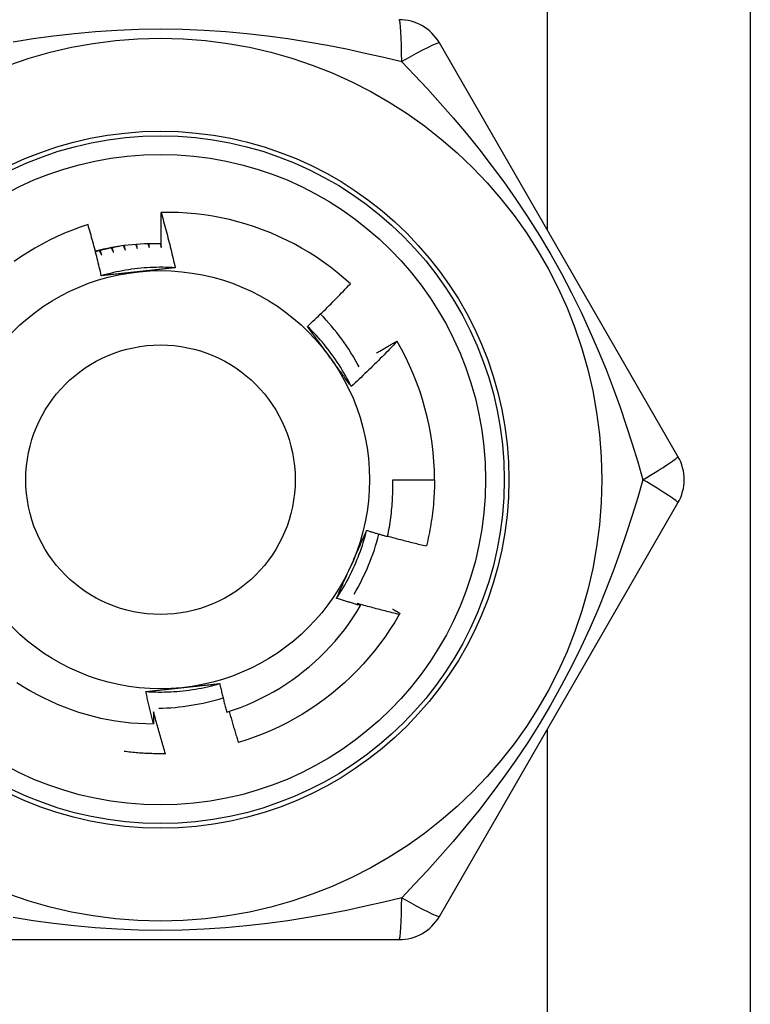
# Model space of a CAD drawing. Header units: inches. Extents: x 4 to 120, y 7 to 65.
# Tile 52 of 149: x 26.283 to 26.593, y 26.762 to 27.18. Entities that reach past the tile are written whole.
import ezdxf

# ---------------------------------------------------------------- set-up
doc = ezdxf.new("R2010")
doc.units = ezdxf.units.IN
doc.header["$MEASUREMENT"] = 0
doc.layers.add('Visible Edges(ANSI)', color=7, linetype='Continuous', lineweight=25)
doc.layers.add('Visible Tangent Edges(ANSI)', color=7, linetype='Continuous', lineweight=25)

msp = doc.modelspace()

# ---------------------------------------------------------------- linework, layer by layer
at = {"layer": 'Visible Edges(ANSI)'}
for p, q in [((26.59304340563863, 28.39867450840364), (26.59304340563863, 25.57067450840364)), ((26.56239099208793, 26.9945170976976), (26.46124121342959, 27.16971371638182)), ((26.44326395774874, 27.04336643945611), (26.44331242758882, 27.04328360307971)), ((26.44147057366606, 26.98467450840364), (26.4591851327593, 26.98467450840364)), ((26.46124114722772, 26.79963521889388), (26.56239095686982, 26.97483182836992)), ((26.34531493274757, 26.8685549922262), (26.34516832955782, 26.86855221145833)), ((26.2418935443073, 26.78979261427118), (26.44419315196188, 26.78979262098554))]:
    msp.add_line(p, q, dxfattribs=at)
at = {"layer": 'Visible Edges(ANSI)', "flags": 128}
for points in [[(26.34339531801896, 27.08310104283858), (26.34337900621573, 27.08371606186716), (26.3433637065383, 27.08433112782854), (26.34334941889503, 27.0849462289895), (26.34333614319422, 27.08556137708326), (26.34332387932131, 27.08617657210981), (26.34331262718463, 27.08679180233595), (26.34330238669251, 27.08740707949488), (26.3432931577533, 27.08802238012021), (26.34328494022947, 27.08863772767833), (26.34327773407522, 27.08925312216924), (26.34327153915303, 27.08986854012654), (26.34326635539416, 27.09048399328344), (26.34326218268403, 27.09109949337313), (26.34325902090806, 27.09171501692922), (26.3432568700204, 27.0923305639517), (26.34325572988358, 27.09294615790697), (26.34325560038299, 27.09356176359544), (26.34325648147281, 27.09417741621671), (26.34325837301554, 27.09479308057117), (26.34326127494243, 27.09540878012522), (26.34326518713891, 27.09602451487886), (26.34327010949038, 27.09664026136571), (26.34327604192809, 27.09725603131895), (26.34328298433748, 27.09787182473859)], [(26.4235097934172, 27.06767579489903), (26.42076933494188, 27.07011313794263), (26.41795609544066, 27.07245959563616), (26.41507236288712, 27.07471359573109), (26.41212041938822, 27.07687354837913), (26.40910257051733, 27.07893788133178), (26.40602110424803, 27.08090501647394), (26.40287830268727, 27.08277336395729), (26.39967646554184, 27.08454135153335), (26.39641788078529, 27.0862074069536), (26.39310483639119, 27.08776994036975), (26.38973963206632, 27.08922737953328), (26.38632564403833, 27.09057771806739), (26.38287348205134, 27.09181662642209), (26.379387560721, 27.09294280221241), (26.37587065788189, 27.09395565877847), (26.3723255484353, 27.09485457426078), (26.3687550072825, 27.09563895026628), (26.36516181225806, 27.09630818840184), (26.36154873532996, 27.09686169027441), (26.35791855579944, 27.09729882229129), (26.35427404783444, 27.09761902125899), (26.35061798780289, 27.09782164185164), (26.34695315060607, 27.09790610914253), (26.34328298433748, 27.09787182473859)], [(26.34328298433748, 27.09787182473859), (26.34356141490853, 27.09690289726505), (26.34383737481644, 27.09593327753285), (26.34411086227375, 27.09496294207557), (26.34438187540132, 27.09399192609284), (26.34465041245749, 27.09302021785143), (26.34491647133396, 27.09204782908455), (26.34518005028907, 27.09107474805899), (26.34544114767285, 27.09010098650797), (26.3456997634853, 27.08912655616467), (26.34595589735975, 27.08815142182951), (26.34620954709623, 27.08717560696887), (26.34646071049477, 27.08619912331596), (26.34670938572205, 27.08522195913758), (26.3469555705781, 27.08424412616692), (26.34719926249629, 27.08326561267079), (26.34744046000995, 27.08228645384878), (26.3476791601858, 27.0813066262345), (26.34791536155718, 27.08032614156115), (26.34814906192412, 27.07934501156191), (26.34838025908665, 27.0783632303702), (26.34860895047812, 27.07738080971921), (26.34883513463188, 27.07639774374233), (26.34905880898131, 27.07541404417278), (26.34927997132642, 27.07442971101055)], [(26.31233060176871, 27.09271724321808), (26.3089905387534, 27.09160845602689), (26.30568368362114, 27.09039419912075), (26.30241257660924, 27.089074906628), (26.29918330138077, 27.08765264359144), (26.29600459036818, 27.08613130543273), (26.29287880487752, 27.08451234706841), (26.28980816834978, 27.0827971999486), (26.28679491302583, 27.08098724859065), (26.28384125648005, 27.07908391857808), (26.28094943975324, 27.07708860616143)], [(26.31796258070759, 27.07107961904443), (26.31775395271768, 27.07198818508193), (26.3175430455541, 27.07289616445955), (26.31732986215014, 27.07380355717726), (26.31711440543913, 27.0747103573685), (26.31689667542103, 27.07561655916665), (26.31667667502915, 27.0765221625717), (26.31645441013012, 27.07742716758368), (26.3162298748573, 27.07833156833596), (26.31600307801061, 27.07923535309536), (26.31577401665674, 27.08013853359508), (26.3155426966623, 27.08104109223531), (26.31530911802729, 27.08194303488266), (26.315073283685, 27.08284435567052), (26.31483519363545, 27.0837450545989), (26.31459485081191, 27.08464510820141), (26.31435225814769, 27.08554453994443), (26.3141074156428, 27.08644333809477), (26.31386032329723, 27.08734151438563), (26.31361098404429, 27.0882390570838), (26.31335939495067, 27.0891359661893), (26.31310556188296, 27.09003224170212), (26.31284948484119, 27.09092788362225), (26.31259116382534, 27.0918228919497), (26.31233060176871, 27.09271724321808)], [(26.32581857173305, 27.08357953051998), (26.32538390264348, 27.08350283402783), (26.32494958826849, 27.08342425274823), (26.32451561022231, 27.08334374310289), (26.32408200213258, 27.08326133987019), (26.32364874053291, 27.08317700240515), (26.32321588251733, 27.08309080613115), (26.32278338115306, 27.08300266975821), (26.32235127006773, 27.08291262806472), (26.32191958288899, 27.08282071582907), (26.32148829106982, 27.08272689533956), (26.32105742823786, 27.0826312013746), (26.32062697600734, 27.0825335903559), (26.32019696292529, 27.08243409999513), (26.31976737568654, 27.08233268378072), (26.3193382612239, 27.08222942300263), (26.31890960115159, 27.08212427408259), (26.31848140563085, 27.082017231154), (26.31805367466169, 27.08190829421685), (26.31762644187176, 27.08179749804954), (26.31719968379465, 27.08168480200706), (26.31677342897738, 27.08157024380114), (26.31634769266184, 27.08145381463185), (26.31592246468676, 27.08133552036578), (26.31549776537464, 27.08121534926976)], [(26.31705933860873, 27.08164731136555), (26.31710348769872, 27.0815743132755), (26.3171476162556, 27.08150129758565), (26.3171917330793, 27.0814282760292), (26.31723583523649, 27.08135524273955), (26.31727991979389, 27.08128220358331), (26.31732398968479, 27.08120914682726), (26.31736804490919, 27.08113608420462), (26.3174120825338, 27.08106301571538), (26.31745610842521, 27.08098992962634), (26.31750011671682, 27.08091683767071), (26.31754411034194, 27.08084373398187), (26.31758808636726, 27.08077061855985), (26.31763205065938, 27.08069749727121), (26.3176759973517, 27.08062436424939), (26.31771992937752, 27.08055121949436), (26.31776384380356, 27.08047806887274), (26.31780774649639, 27.08040490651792), (26.31785163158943, 27.0803317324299), (26.31789550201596, 27.08025854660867), (26.31793935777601, 27.08018535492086), (26.31798319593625, 27.08011215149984), (26.31802701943, 27.08003894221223), (26.31807082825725, 27.07996571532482), (26.318114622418, 27.07989248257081)], [(26.318114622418, 27.07989248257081), (26.31809143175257, 27.07997110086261), (26.31806825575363, 27.080049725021), (26.31804509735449, 27.08012835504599), (26.31802195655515, 27.08020698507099), (26.3179988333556, 27.08028562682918), (26.31797572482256, 27.08036426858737), (26.3179526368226, 27.08044292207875), (26.31792956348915, 27.08052157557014), (26.31790650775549, 27.08060023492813), (26.31788346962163, 27.08067890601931), (26.31786044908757, 27.0807575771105), (26.3178374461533, 27.08083625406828), (26.31781445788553, 27.08091493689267), (26.31779149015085, 27.08099361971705), (26.31776853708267, 27.08107231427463), (26.31774560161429, 27.08115101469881), (26.31772268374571, 27.08122972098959), (26.31769978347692, 27.08130842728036), (26.31767690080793, 27.08138713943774), (26.31765403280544, 27.08146586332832), (26.31763118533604, 27.08154458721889), (26.31760835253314, 27.08162331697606), (26.31758553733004, 27.08170205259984), (26.31756273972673, 27.08178079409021)], [(26.32212762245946, 27.08286527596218), (26.32216792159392, 27.08279007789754), (26.32220820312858, 27.08271487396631), (26.32224846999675, 27.08263966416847), (26.32228871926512, 27.08256443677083), (26.322328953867, 27.08248920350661), (26.32236917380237, 27.08241396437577), (26.32240937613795, 27.08233871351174), (26.32244956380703, 27.08226345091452), (26.32248973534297, 27.08218818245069), (26.32252989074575, 27.08211290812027), (26.32257003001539, 27.08203761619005), (26.32261015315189, 27.08196231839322), (26.32265026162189, 27.08188701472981), (26.32269035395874, 27.08181169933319), (26.32273043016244, 27.08173637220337), (26.32277049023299, 27.08166103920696), (26.3228105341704, 27.08158569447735), (26.32285056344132, 27.08151034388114), (26.32289057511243, 27.08143498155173), (26.32293057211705, 27.08135961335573), (26.32297055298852, 27.08128423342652), (26.32301051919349, 27.08120884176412), (26.32305046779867, 27.08113344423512), (26.32309040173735, 27.08105803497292)], [(26.32309040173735, 27.08105803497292), (26.32307132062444, 27.08113775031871), (26.32305225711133, 27.08121747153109), (26.32303321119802, 27.08129719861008), (26.3230141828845, 27.08137692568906), (26.32299517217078, 27.08145665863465), (26.32297617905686, 27.08153639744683), (26.32295720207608, 27.08161614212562), (26.32293824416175, 27.0816958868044), (26.32291930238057, 27.08177563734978), (26.32290037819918, 27.08185539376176), (26.3228814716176, 27.08193515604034), (26.3228625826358, 27.08201491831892), (26.32284371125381, 27.0820946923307), (26.32282485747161, 27.08217446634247), (26.32280601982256, 27.08225424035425), (26.32278720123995, 27.08233402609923), (26.32276839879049, 27.0824138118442), (26.32274961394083, 27.08249360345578), (26.32273084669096, 27.08257340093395), (26.32271209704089, 27.08265319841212), (26.32269336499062, 27.08273300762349), (26.32267465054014, 27.08281281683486), (26.32265595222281, 27.08289263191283), (26.32263727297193, 27.0829724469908)], [(26.32726816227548, 27.08378483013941), (26.32730383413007, 27.08370904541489), (26.32733949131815, 27.08363324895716), (26.32737513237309, 27.08355745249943), (26.32741075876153, 27.08348164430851), (26.32744636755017, 27.08340582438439), (26.32748196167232, 27.08332999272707), (26.32751754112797, 27.08325416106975), (26.32755310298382, 27.08317831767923), (26.32758865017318, 27.08310247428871), (26.32762418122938, 27.0830266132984), (26.3276596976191, 27.08295075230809), (26.32769519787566, 27.08287487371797), (26.32773068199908, 27.08279899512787), (26.32776614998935, 27.08272310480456), (26.32780160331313, 27.08264720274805), (26.3278370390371, 27.08257130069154), (26.32787246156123, 27.08249538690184), (26.32790786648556, 27.08241946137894), (26.3279432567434, 27.08234352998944), (26.32797863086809, 27.08226759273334), (26.32801398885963, 27.08219164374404), (26.32804933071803, 27.08211568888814), (26.32808465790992, 27.08203972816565), (26.32811996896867, 27.08196375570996)], [(26.32811996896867, 27.08196375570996), (26.32810541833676, 27.08204237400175), (26.32809088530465, 27.08212099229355), (26.32807636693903, 27.08219961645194), (26.32806186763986, 27.08227824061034), (26.32804738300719, 27.08235687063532), (26.32803291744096, 27.08243550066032), (26.32801846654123, 27.08251414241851), (26.32800403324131, 27.0825927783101), (26.32798961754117, 27.08267142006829), (26.32797521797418, 27.08275006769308), (26.32796083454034, 27.08282872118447), (26.32794646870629, 27.08290737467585), (26.32793211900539, 27.08298602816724), (26.32791778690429, 27.08306468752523), (26.32790347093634, 27.08314335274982), (26.32788917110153, 27.083222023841), (26.32787488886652, 27.08330069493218), (26.32786062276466, 27.08337936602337), (26.32784637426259, 27.08345803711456), (26.32783214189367, 27.08353671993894), (26.32781792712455, 27.08361540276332), (26.32780372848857, 27.0836940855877), (26.32778954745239, 27.08377278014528), (26.32777538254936, 27.08385147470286)], [(26.3324854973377, 27.08434310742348), (26.33251500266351, 27.08427085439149), (26.33254449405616, 27.0841985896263), (26.33257397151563, 27.08412632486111), (26.33260343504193, 27.08405404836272), (26.33263288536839, 27.08398176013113), (26.33266232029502, 27.08390947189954), (26.3326917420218, 27.08383718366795), (26.33272114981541, 27.08376488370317), (26.33275054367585, 27.08369257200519), (26.3327799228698, 27.0836202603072), (26.33280928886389, 27.08354793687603), (26.33283864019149, 27.08347561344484), (26.33286797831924, 27.08340327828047), (26.33289730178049, 27.08333094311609), (26.33292661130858, 27.08325859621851), (26.33295590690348, 27.08318623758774), (26.33298518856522, 27.08311387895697), (26.33301445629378, 27.08304152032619), (26.33304371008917, 27.08296914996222), (26.33307294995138, 27.08289677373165), (26.3331021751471, 27.08282439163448), (26.33313138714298, 27.08275199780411), (26.33316058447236, 27.08267960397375), (26.33318976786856, 27.08260720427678)], [(26.33318976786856, 27.08260720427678), (26.33318003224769, 27.08268104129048), (26.33317031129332, 27.08275488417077), (26.33316060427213, 27.08282873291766), (26.33315091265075, 27.08290257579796), (26.33314123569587, 27.08297642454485), (26.33313157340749, 27.08305027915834), (26.33312192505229, 27.08312413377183), (26.3331122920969, 27.08319798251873), (26.33310267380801, 27.08327184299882), (26.33309307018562, 27.08334570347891), (26.33308348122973, 27.083419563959), (26.33307390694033, 27.08349343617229), (26.33306434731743, 27.08356729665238), (26.33305480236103, 27.08364116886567), (26.33304527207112, 27.08371504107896), (26.33303575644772, 27.08378891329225), (26.3330262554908, 27.08386278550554), (26.33301676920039, 27.08393666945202), (26.33300729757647, 27.08401054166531), (26.33299784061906, 27.0840844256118), (26.33298839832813, 27.08415830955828), (26.33297897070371, 27.08423219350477), (26.33296955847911, 27.08430608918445), (26.33296016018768, 27.08437997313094)], [(26.33771977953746, 27.08462241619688), (26.33774351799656, 27.08455431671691), (26.33776724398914, 27.08448620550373), (26.33779095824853, 27.08441809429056), (26.33781466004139, 27.08434997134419), (26.33783834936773, 27.08428184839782), (26.33786202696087, 27.08421372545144), (26.33788569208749, 27.08414559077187), (26.33790934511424, 27.08407745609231), (26.33793298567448, 27.08400932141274), (26.33795661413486, 27.08394117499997), (26.33798023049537, 27.0838730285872), (26.33800383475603, 27.08380487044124), (26.33802742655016, 27.08373671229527), (26.33805100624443, 27.08366854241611), (26.33807457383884, 27.08360037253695), (26.33809812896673, 27.08353220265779), (26.33812167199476, 27.08346402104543), (26.33814520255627, 27.08339583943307), (26.33816872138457, 27.08332764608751), (26.3381922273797, 27.08325946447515), (26.33821572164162, 27.08319125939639), (26.33823920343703, 27.08312305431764), (26.33826267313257, 27.08305484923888), (26.33828613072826, 27.08298663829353)], [(26.33828613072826, 27.08298663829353), (26.33828068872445, 27.08305523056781), (26.33827525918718, 27.08312381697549), (26.33826984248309, 27.08319242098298), (26.33826443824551, 27.08326101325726), (26.33825904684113, 27.08332960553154), (26.33825366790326, 27.08339819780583), (26.33824830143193, 27.0834668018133), (26.33824294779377, 27.08353539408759), (26.33823760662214, 27.08360399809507), (26.33823227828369, 27.08367260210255), (26.33822696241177, 27.08374120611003), (26.33822165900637, 27.08380981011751), (26.33821636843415, 27.08387841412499), (26.33821109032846, 27.08394701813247), (26.33820582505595, 27.08401562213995), (26.33820057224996, 27.08408423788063), (26.3381953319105, 27.08415284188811), (26.33819010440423, 27.08422145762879), (26.33818488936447, 27.08429007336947), (26.3381796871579, 27.08435867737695), (26.33817449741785, 27.08442729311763), (26.33816932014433, 27.08449590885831), (26.33816415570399, 27.08456453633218), (26.33815900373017, 27.08463315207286)], [(26.34295575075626, 27.08462281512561), (26.34297418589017, 27.08455944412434), (26.34299261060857, 27.08449607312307), (26.34301102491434, 27.08443270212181), (26.3430294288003, 27.08436933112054), (26.34304782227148, 27.08430594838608), (26.34306620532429, 27.08424255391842), (26.34308457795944, 27.08417917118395), (26.34310294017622, 27.08411577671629), (26.34312129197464, 27.08405238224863), (26.34313963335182, 27.08398898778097), (26.34315796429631, 27.08392558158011), (26.34317628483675, 27.08386217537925), (26.34319459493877, 27.08379876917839), (26.34321289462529, 27.08373536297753), (26.34323118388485, 27.08367194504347), (26.3432494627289, 27.08360852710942), (26.34326773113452, 27.08354509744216), (26.34328598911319, 27.0834816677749), (26.34330423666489, 27.08341823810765), (26.34332247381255, 27.0833548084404), (26.34334070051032, 27.08329137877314), (26.34335891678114, 27.08322793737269), (26.34337712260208, 27.08316449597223), (26.34339531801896, 27.08310104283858)], [(26.34927997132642, 27.07442971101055), (26.34796338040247, 27.07451134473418), (26.3466457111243, 27.07457340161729), (26.34532724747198, 27.07461593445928), (26.34400827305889, 27.07463897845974), (26.34268907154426, 27.07464258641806), (26.34136992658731, 27.07462680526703), (26.34005112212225, 27.07459167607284), (26.33873294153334, 27.0745372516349), (26.33741566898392, 27.07446357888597), (26.33609958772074, 27.07437069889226), (26.33478498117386, 27.07425865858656), (26.33347213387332, 27.07412751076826), (26.33216132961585, 27.07397729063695), (26.33085285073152, 27.07380805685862), (26.3295469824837, 27.07361984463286), (26.32824400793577, 27.07341270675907), (26.32694421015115, 27.07318669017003), (26.32564787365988, 27.07294184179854), (26.32435528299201, 27.07267820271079), (26.32306671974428, 27.07239582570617), (26.32178246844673, 27.07209475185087), (26.32050281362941, 27.07177502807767), (26.31922803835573, 27.07143670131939), (26.31795842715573, 27.07107982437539)], [(26.34927997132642, 27.07442971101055), (26.34863836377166, 27.07435879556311), (26.34799658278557, 27.07428814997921), (26.34735460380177, 27.07421776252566), (26.34671240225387, 27.07414761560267), (26.34606995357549, 27.07407769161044), (26.34542723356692, 27.07400797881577), (26.34478421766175, 27.07393846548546), (26.34414088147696, 27.07386912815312), (26.34349720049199, 27.07379995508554), (26.34285315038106, 27.07373093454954), (26.34220870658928, 27.07366204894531), (26.34156384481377, 27.07359328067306), (26.34091854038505, 27.07352461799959), (26.34027276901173, 27.07345604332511), (26.33962650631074, 27.07338754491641), (26.33897972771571, 27.0733191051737), (26.33833240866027, 27.07325071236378), (26.33768452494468, 27.07318234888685), (26.33703605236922, 27.07311399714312), (26.33638696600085, 27.07304564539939), (26.33573724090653, 27.07297727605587), (26.33508685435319, 27.07290887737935), (26.33443577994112, 27.07284042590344), (26.33378399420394, 27.07277192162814)], [(26.33378399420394, 27.07277192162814), (26.33311917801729, 27.0727020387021), (26.33245496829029, 27.07263220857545), (26.33179135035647, 27.0725624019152), (26.331128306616, 27.07249261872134), (26.33046581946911, 27.07242284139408), (26.32980387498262, 27.07235305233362), (26.32914245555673, 27.07228323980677), (26.32848154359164, 27.07221339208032), (26.3278211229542, 27.07214349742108), (26.32716117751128, 27.07207353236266), (26.32650169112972, 27.07200349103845), (26.32584264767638, 27.07193336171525), (26.32518402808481, 27.07186312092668), (26.32452581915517, 27.07179276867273), (26.323868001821, 27.07172227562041), (26.32321055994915, 27.07165164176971), (26.32255347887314, 27.07158084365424), (26.32189673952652, 27.07150987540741), (26.32124032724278, 27.07143871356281), (26.32058422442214, 27.07136735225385), (26.31992841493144, 27.07129577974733), (26.31927288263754, 27.07122397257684), (26.31861760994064, 27.07115192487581), (26.31796258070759, 27.07107961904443)], [(26.40533201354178, 27.04959769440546), (26.40611453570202, 27.05032595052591), (26.40689488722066, 27.05105641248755), (26.40767307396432, 27.05178908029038), (26.40844909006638, 27.05252394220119), (26.40922292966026, 27.05326100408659), (26.40999459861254, 27.05400024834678), (26.41076408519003, 27.05474168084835), (26.41153138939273, 27.05548528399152), (26.41229651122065, 27.05623106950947), (26.41305943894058, 27.05697901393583), (26.41382018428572, 27.05772912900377), (26.41457872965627, 27.0584813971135), (26.41533508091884, 27.05923581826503), (26.41608923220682, 27.05999238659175), (26.41684117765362, 27.06075109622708), (26.41759093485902, 27.06151195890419), (26.41833849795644, 27.0622749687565), (26.41908386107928, 27.06304011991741), (26.41982703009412, 27.06380741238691), (26.42056799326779, 27.06457684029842), (26.42130675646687, 27.06534839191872), (26.42204331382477, 27.06612207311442), (26.42277765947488, 27.06689787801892), (26.4235097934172, 27.06767579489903)], [(26.42389197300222, 27.02415108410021), (26.42330437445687, 27.0253321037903), (26.42269928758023, 27.02650426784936), (26.42207688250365, 27.02766735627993), (26.42143735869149, 27.02882114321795), (26.42078088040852, 27.02996540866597), (26.42010764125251, 27.03109993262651), (26.41941781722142, 27.03222448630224), (26.41871159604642, 27.03333885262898), (26.41798915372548, 27.03444280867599), (26.41725067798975, 27.0355361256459), (26.41649634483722, 27.03661858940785), (26.41572634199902, 27.03768997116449), (26.41494084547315, 27.03875005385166), (26.41414004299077, 27.039798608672), (26.41332411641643, 27.04083542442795), (26.4124932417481, 27.04186026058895), (26.41164760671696, 27.04287291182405), (26.41078739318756, 27.04387314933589), (26.40991277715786, 27.04486074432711), (26.40902395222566, 27.04583548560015), (26.40812108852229, 27.04679713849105), (26.40720437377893, 27.04774549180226), (26.40627398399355, 27.04868031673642), (26.4053301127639, 27.04960139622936)], [(26.41470829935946, 27.03674209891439), (26.41431537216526, 27.03728290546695), (26.41392278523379, 27.0378232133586), (26.41353052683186, 27.03836302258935), (26.41313857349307, 27.03890234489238), (26.41274689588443, 27.0394411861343), (26.41235548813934, 27.03997955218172), (26.4119643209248, 27.04051744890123), (26.41157337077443, 27.04105489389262), (26.41118263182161, 27.0415918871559), (26.41079206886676, 27.04212843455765), (26.41040167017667, 27.04266454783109), (26.41001140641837, 27.04320022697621), (26.40962127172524, 27.04373548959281), (26.40923123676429, 27.04427033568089), (26.40884128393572, 27.04480477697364), (26.40845138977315, 27.04533882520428), (26.40806153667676, 27.04587247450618), (26.40767170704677, 27.04640574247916), (26.40728187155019, 27.0469386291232), (26.4068920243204, 27.04747115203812), (26.40650213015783, 27.0480033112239), (26.40611217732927, 27.04853511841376), (26.40572214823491, 27.04906657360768), (26.40533201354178, 27.04959769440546)], [(26.44331242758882, 27.04328360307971), (26.44253001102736, 27.0424600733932), (26.44174525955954, 27.04163880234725), (26.44095816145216, 27.04081978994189), (26.44016872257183, 27.0400030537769), (26.43937694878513, 27.03918858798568), (26.43858284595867, 27.03837640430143), (26.43778640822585, 27.03756650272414), (26.43698764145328, 27.03675888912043), (26.43618655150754, 27.03595356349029), (26.43538313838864, 27.03515054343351), (26.43457739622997, 27.03434981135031), (26.43376932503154, 27.03355137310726), (26.43295892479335, 27.03275523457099), (26.4321462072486, 27.03196140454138), (26.43133116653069, 27.03116988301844), (26.43051380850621, 27.03038067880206), (26.42969413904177, 27.02959379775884), (26.42887215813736, 27.02880924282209), (26.42804787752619, 27.0280270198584), (26.42722128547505, 27.02724713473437), (26.42639239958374, 27.02646959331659), (26.42556121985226, 27.02569440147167), (26.42472774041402, 27.02492156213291), (26.42389197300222, 27.02415108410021)], [(26.43456386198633, 27.03831884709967), (26.434923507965, 27.0385337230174), (26.43528340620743, 27.03874821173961), (26.43564355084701, 27.03896229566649), (26.43600394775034, 27.03917599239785), (26.43636459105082, 27.03938928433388), (26.43672548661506, 27.03960218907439), (26.43708663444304, 27.03981468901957), (26.43744802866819, 27.04002679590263), (26.43780966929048, 27.04023850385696), (26.43817156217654, 27.04044981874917), (26.43853370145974, 27.04066073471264), (26.4388960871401, 27.0408712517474), (26.4392587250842, 27.04108137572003), (26.43962160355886, 27.04129110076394), (26.43998473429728, 27.04150042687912), (26.44034811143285, 27.04170935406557), (26.44071172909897, 27.0419178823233), (26.44107559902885, 27.04212601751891), (26.44143971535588, 27.04233374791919), (26.44180406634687, 27.04254108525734), (26.4421686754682, 27.04274802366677), (26.44253353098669, 27.04295456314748), (26.44289862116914, 27.04316069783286), (26.44326395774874, 27.04336643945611)], [(26.42389197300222, 27.02415108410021), (26.42350975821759, 27.02467127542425), (26.42312768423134, 27.02519175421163), (26.42274573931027, 27.02571252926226), (26.42236388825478, 27.02623361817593), (26.42198210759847, 27.02675503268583), (26.42160037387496, 27.02727679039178), (26.42121866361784, 27.02779890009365), (26.42083694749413, 27.02832137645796), (26.42045520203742, 27.0288442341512), (26.42007340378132, 27.02936748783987), (26.41969152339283, 27.02989114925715), (26.41930954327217, 27.03041523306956), (26.41892742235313, 27.03093975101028), (26.41854515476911, 27.03146471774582), (26.41816269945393, 27.03199014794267), (26.4177800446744, 27.03251605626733), (26.4173971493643, 27.033042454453), (26.41701400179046, 27.03356935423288), (26.41663057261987, 27.03409677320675), (26.41624683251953, 27.03462472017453), (26.41586276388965, 27.03515321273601), (26.41547833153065, 27.03568226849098), (26.41509351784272, 27.03621189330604), (26.41470829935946, 27.03674209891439)], [(26.43926893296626, 26.9605819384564), (26.43947837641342, 26.96157110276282), (26.43967777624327, 26.96256260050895), (26.43986706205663, 26.96355621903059), (26.4400461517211, 26.96455148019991), (26.4402150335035, 26.96554827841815), (26.44037368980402, 26.96654653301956), (26.44052211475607, 26.96754616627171), (26.44066029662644, 26.96854710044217), (26.44078822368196, 26.96954925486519), (26.4409058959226, 26.97055255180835), (26.44101329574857, 26.97155691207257), (26.44111041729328, 26.97256225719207), (26.44119724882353, 26.97356850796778), (26.44127377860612, 26.97457558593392), (26.44134000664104, 26.97558341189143), (26.44139590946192, 26.97659190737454), (26.44144148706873, 26.97760099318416), (26.4414767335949, 26.97861059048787), (26.44150163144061, 26.97962062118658), (26.44151616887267, 26.98063100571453), (26.44152033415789, 26.98164166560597), (26.44151413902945, 26.98265252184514), (26.44149754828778, 26.98366349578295), (26.44147057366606, 26.98467450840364)], [(26.4591851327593, 26.98467450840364), (26.45917912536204, 26.98349288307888), (26.45916109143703, 26.98231138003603), (26.45913104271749, 26.9811301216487), (26.45908896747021, 26.97994922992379), (26.4590348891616, 26.97876882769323), (26.45896880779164, 26.97758903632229), (26.45889071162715, 26.97640997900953), (26.45880063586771, 26.97523177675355), (26.45869858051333, 26.97405455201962), (26.45858454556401, 26.97287842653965), (26.45845855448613, 26.97170352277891), (26.45832060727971, 26.97052996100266), (26.45817073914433, 26.96935786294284), (26.45800895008, 26.96818735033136), (26.45783525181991, 26.96701854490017), (26.45764967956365, 26.96585156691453), (26.45745224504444, 26.96468653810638), (26.45724297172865, 26.96352357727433), (26.45702187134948, 26.96236280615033), (26.45678896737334, 26.96120434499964), (26.45654429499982, 26.96004831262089), (26.45628787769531, 26.95889483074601), (26.456019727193, 26.95774401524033), (26.4557398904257, 26.95659598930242)], [(26.41765540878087, 26.9343958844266), (26.41838440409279, 26.93549526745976), (26.4190969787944, 26.93660537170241), (26.41979304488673, 26.93772593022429), (26.42047249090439, 26.93885667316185), (26.42113521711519, 26.93999733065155), (26.42178111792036, 26.94114763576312), (26.42241009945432, 26.94230731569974), (26.42302205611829, 26.94347610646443), (26.42361688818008, 26.94465373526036), (26.42419449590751, 26.94583993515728), (26.4247547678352, 26.94703443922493), (26.42529761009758, 26.94823697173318), (26.42582292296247, 26.94944727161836), (26.42633059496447, 26.95066506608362), (26.42682053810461, 26.95189008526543), (26.42729264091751, 26.95312206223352), (26.42774680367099, 26.95436073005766), (26.42818292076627, 26.95560581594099), (26.42860090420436, 26.95685705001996), (26.4290006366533, 26.95811416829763), (26.42938202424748, 26.95937689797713), (26.42974496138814, 26.96064497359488), (26.43008935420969, 26.96191812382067), (26.43041509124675, 26.96319608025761)], [(26.42396771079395, 26.9486446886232), (26.42423959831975, 26.94925537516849), (26.4245112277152, 26.94986551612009), (26.4247825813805, 26.95047512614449), (26.42505367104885, 26.95108423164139), (26.42532448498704, 26.95169285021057), (26.4255950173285, 26.95230100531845), (26.42586526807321, 26.9529087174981), (26.42613523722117, 26.95351600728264), (26.42640491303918, 26.95412289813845), (26.42667429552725, 26.95472940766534), (26.42694337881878, 26.95533556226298), (26.42721216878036, 26.9559413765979), (26.4274806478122, 26.95654687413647), (26.4277488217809, 26.9571520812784), (26.42801668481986, 26.95775700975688), (26.42828423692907, 26.95836168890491), (26.42855146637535, 26.95896613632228), (26.42881837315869, 26.9595703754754), (26.42908495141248, 26.96017442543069), (26.42935120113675, 26.96077830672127), (26.42961712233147, 26.96138204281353), (26.42988270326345, 26.9619856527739), (26.4301479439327, 26.96258915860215), (26.43041283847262, 26.96319258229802)], [(26.43041283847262, 26.96319258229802), (26.43078062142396, 26.96307936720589), (26.43114851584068, 26.96296653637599), (26.43151651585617, 26.96285409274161), (26.43188462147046, 26.96274203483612), (26.43225283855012, 26.96263036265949), (26.43262116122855, 26.9625190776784), (26.43298958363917, 26.96240817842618), (26.43335812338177, 26.96229766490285), (26.43372676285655, 26.96218753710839), (26.43409550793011, 26.9620777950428), (26.43446435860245, 26.96196843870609), (26.43483331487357, 26.96185946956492), (26.43520237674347, 26.96175088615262), (26.43557154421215, 26.96164268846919), (26.43594081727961, 26.96153487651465), (26.43631019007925, 26.96142745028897), (26.43667967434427, 26.96132041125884), (26.43704925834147, 26.96121375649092), (26.43741894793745, 26.96110748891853), (26.43778873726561, 26.96100160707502), (26.43815863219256, 26.96089611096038), (26.43852862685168, 26.96079100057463), (26.43889872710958, 26.96068627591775), (26.43926893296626, 26.9605819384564)], [(26.43931145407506, 26.96077879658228), (26.43999172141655, 26.96058979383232), (26.44067236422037, 26.96040206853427), (26.44135338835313, 26.96021562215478), (26.44203478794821, 26.96003045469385), (26.44271656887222, 26.95984656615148), (26.44339872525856, 26.95966395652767), (26.44408125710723, 26.95948262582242), (26.44476415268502, 26.95930257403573), (26.44544742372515, 26.95912380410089), (26.44613107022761, 26.95894631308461), (26.446815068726, 26.9587701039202), (26.44749944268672, 26.95859517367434), (26.44818418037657, 26.95842152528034), (26.44886928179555, 26.9582491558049), (26.44955474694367, 26.95807807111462), (26.45024056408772, 26.9579082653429), (26.4509267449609, 26.95773974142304), (26.45161327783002, 26.95757250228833), (26.45230016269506, 26.95740654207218), (26.45298741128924, 26.95724186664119), (26.45367501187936, 26.95707847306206), (26.45436295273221, 26.95691636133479), (26.45505125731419, 26.95675553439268), (26.4557398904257, 26.95659598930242)], [(26.41765540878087, 26.9343958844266), (26.41791480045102, 26.93498699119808), (26.41817450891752, 26.93557810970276), (26.41843454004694, 26.93616927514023), (26.41869489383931, 26.9367605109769), (26.41895555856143, 26.93735184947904), (26.41921654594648, 26.93794331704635), (26.41947785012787, 26.93853494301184), (26.4197394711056, 26.93912675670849), (26.42000140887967, 26.9397187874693), (26.42026365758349, 26.94031106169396), (26.42052622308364, 26.94090360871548), (26.42078909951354, 26.94149646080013), (26.42105229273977, 26.94208964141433), (26.42131579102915, 26.94268318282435), (26.42157960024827, 26.94327711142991), (26.42184372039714, 26.94387145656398), (26.42210814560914, 26.94446624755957), (26.42237288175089, 26.94506151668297), (26.42263792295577, 26.94565728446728), (26.4229032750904, 26.94625358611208), (26.42316892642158, 26.94685044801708), (26.42343488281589, 26.94744790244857), (26.42370114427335, 26.94804596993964), (26.42396771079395, 26.9486446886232)], [(26.42785746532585, 26.93134774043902), (26.42743085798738, 26.93146920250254), (26.42700438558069, 26.93159114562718), (26.42657803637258, 26.93171356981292), (26.42615182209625, 26.93183648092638), (26.42572573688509, 26.93195986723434), (26.4252997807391, 26.93208374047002), (26.42487395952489, 26.9322080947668), (26.42444826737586, 26.93233293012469), (26.4240227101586, 26.93245825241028), (26.42359728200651, 26.9325840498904), (26.4231719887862, 26.93271033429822), (26.42274682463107, 26.93283709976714), (26.42232180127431, 26.93296434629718), (26.42189690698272, 26.93309207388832), (26.42147214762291, 26.93322028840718), (26.42104752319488, 26.93334897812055), (26.42062303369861, 26.93347815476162), (26.42019867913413, 26.9336078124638), (26.41977445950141, 26.9337379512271), (26.41935037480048, 26.9338685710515), (26.41892643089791, 26.93399967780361), (26.41850261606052, 26.93413126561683), (26.41807894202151, 26.93426333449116), (26.41765540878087, 26.9343958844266)], [(26.42634248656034, 26.93224198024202), (26.42640569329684, 26.9322048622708), (26.42646888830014, 26.932167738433), (26.42653208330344, 26.93213059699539), (26.42659526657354, 26.93209344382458), (26.42665844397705, 26.93205627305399), (26.42672160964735, 26.93201909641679), (26.42678477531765, 26.93198190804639), (26.42684792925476, 26.9319447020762), (26.42691107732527, 26.93190748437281), (26.42697421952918, 26.93187025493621), (26.42703735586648, 26.93183301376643), (26.4271004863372, 26.93179576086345), (26.42716360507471, 26.93175849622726), (26.42722671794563, 26.93172121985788), (26.42728982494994, 26.93168392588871), (26.42735292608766, 26.93164662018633), (26.42741601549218, 26.93160930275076), (26.4274791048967, 26.93157197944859), (26.42754218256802, 26.93153463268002), (26.42760525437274, 26.93149728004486), (26.42766831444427, 26.93145991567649), (26.42773137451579, 26.93142253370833), (26.42779442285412, 26.93138514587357), (26.42785746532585, 26.93134774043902)], [(26.44418035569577, 26.92757618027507), (26.44343340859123, 26.92775396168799), (26.44268677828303, 26.92793319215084), (26.44194044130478, 26.92811385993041), (26.44119442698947, 26.92829597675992), (26.4404487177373, 26.92847954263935), (26.43970332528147, 26.92866455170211), (26.43895824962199, 26.92885100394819), (26.43821349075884, 26.92903890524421), (26.43746905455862, 26.92922824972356), (26.43672494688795, 26.92941903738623), (26.43598115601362, 26.92961127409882), (26.43523769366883, 26.92980495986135), (26.43449456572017, 26.9300000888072), (26.43375176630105, 26.93019666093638), (26.43300930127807, 26.93039468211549), (26.43226717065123, 26.93059415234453), (26.43152538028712, 26.93079506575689), (26.43078393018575, 26.93099742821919), (26.43004282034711, 26.9312012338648), (26.42930205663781, 26.93140648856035), (26.42856163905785, 26.93161319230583), (26.42782156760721, 26.93182133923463), (26.42708185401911, 26.93203093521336), (26.42634248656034, 26.93224198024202)], [(26.37111611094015, 26.88611547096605), (26.37405112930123, 26.88709840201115), (26.37695843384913, 26.88817094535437), (26.37983413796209, 26.88933205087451), (26.38267000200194, 26.890578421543), (26.38546363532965, 26.89190874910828), (26.38821319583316, 26.89332194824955), (26.39091683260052, 26.89481691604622), (26.39357269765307, 26.8963925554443), (26.39617895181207, 26.89804776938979), (26.39873373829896, 26.8997814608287), (26.40123522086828, 26.90159253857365), (26.4036815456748, 26.90347989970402), (26.40607086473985, 26.90544245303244), (26.40840133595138, 26.9074790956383), (26.41067111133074, 26.90958873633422), (26.41287595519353, 26.91176786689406), (26.41501013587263, 26.91401078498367), (26.41707224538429, 26.91631566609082), (26.41906096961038, 26.91868075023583), (26.42097498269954, 26.92110428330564), (26.42281295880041, 26.92358449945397), (26.42457357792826, 26.92611965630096), (26.42625552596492, 26.92870798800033), (26.42785746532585, 26.93134774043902)], [(26.44418035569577, 26.92757618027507), (26.4422998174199, 26.92436641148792), (26.44031744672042, 26.92121851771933), (26.43823527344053, 26.91813572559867), (26.43605543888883, 26.91512119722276), (26.4337801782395, 26.91217803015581), (26.43141182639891, 26.90930923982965), (26.42895281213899, 26.90651777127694), (26.42640565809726, 26.90380648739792), (26.42377298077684, 26.90117817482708), (26.42105747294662, 26.8986355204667), (26.41826192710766, 26.89618114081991), (26.41538921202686, 26.89381755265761), (26.41244227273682, 26.89154717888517), (26.40942413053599, 26.88937235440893), (26.40633788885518, 26.88729529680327), (26.4031867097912, 26.8853181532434), (26.39997381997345, 26.88344294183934), (26.39670252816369, 26.88167159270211), (26.3933761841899, 26.88000592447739), (26.38999819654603, 26.87844762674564), (26.38657203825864, 26.87699833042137), (26.38310122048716, 26.8756594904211), (26.37958930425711, 26.87443250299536), (26.37603989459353, 26.87331862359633)], [(26.4413966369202, 26.92987176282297), (26.44152525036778, 26.92979864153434), (26.44165383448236, 26.92972546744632), (26.44178238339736, 26.92965224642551), (26.44191092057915, 26.92957897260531), (26.44203942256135, 26.92950564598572), (26.44216788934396, 26.92943226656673), (26.44229634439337, 26.92935883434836), (26.44242476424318, 26.9292853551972), (26.4425531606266, 26.92921182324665), (26.44268152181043, 26.9291382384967), (26.44280985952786, 26.92906460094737), (26.4429381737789, 26.92899091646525), (26.44306645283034, 26.92891717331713), (26.44319470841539, 26.92884338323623), (26.44332294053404, 26.92876954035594), (26.4434511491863, 26.92869565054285), (26.44357932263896, 26.92862170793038), (26.44370747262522, 26.92854770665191), (26.4438355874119, 26.92847365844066), (26.44396367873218, 26.92839956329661), (26.44409174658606, 26.92832540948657), (26.44421979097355, 26.92825120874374), (26.44434780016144, 26.92817695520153), (26.44447578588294, 26.92810264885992)], [(26.44447578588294, 26.92810264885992), (26.44446352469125, 26.92808068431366), (26.44445126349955, 26.9280587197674), (26.44443900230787, 26.92803675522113), (26.44442672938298, 26.92801479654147), (26.44441445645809, 26.9279928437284), (26.4444021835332, 26.92797089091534), (26.44438989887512, 26.92794893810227), (26.44437761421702, 26.9279269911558), (26.44436531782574, 26.92790504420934), (26.44435302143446, 26.92788310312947), (26.44434071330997, 26.9278611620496), (26.44432841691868, 26.92783922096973), (26.44431609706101, 26.92781729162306), (26.44430378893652, 26.92779535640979), (26.44429145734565, 26.92777342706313), (26.44427913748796, 26.92775149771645), (26.44426680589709, 26.92772957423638), (26.44425447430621, 26.92770765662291), (26.44424213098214, 26.92768573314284), (26.44422978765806, 26.92766382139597), (26.44421743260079, 26.92764190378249), (26.44420507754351, 26.92761999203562), (26.44419272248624, 26.92759808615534), (26.44418035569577, 26.92757618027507)], [(26.28212447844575, 26.89880769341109), (26.28484058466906, 26.89705928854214), (26.28760984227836, 26.895394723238), (26.2904304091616, 26.89381536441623), (26.29330043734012, 26.89232256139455), (26.29621806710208, 26.89091766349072), (26.29918145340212, 26.88960202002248), (26.30218480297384, 26.88837855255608), (26.30522068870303, 26.88725021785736), (26.30828681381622, 26.88621758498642), (26.31138089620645, 26.88528121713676), (26.31450066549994, 26.88444168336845), (26.31764384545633, 26.88369953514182), (26.32080815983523, 26.88305535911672), (26.32399133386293, 26.88250968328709), (26.32719109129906, 26.88206310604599), (26.33040515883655, 26.88171615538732), (26.33363126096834, 26.88146941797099), (26.33686712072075, 26.88132345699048), (26.34010969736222, 26.88127882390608)], [(26.33680683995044, 26.89491930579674), (26.3381234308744, 26.89483767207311), (26.33944110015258, 26.89477561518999), (26.34075956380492, 26.89473308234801), (26.34207853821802, 26.89471003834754), (26.34339773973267, 26.89470643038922), (26.34471688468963, 26.89472221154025), (26.3460356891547, 26.89475734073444), (26.34735386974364, 26.89481176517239), (26.34867114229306, 26.89488543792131), (26.34998722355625, 26.89497831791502), (26.35130183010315, 26.89509035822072), (26.35261467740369, 26.89522150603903), (26.35392548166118, 26.89537172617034), (26.35523396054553, 26.89554095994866), (26.35653982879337, 26.89572917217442), (26.3578428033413, 26.89593631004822), (26.35914260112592, 26.89616232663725), (26.36043893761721, 26.89640717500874), (26.3617315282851, 26.89667081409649), (26.36302009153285, 26.89695319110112), (26.36430434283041, 26.89725426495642), (26.36558399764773, 26.89757398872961), (26.36685877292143, 26.8979123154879), (26.36812838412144, 26.89826919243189)], [(26.35230281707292, 26.89657709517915), (26.35296763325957, 26.89664697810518), (26.35363184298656, 26.89671680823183), (26.35429546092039, 26.89678661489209), (26.35495850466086, 26.89685639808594), (26.35562099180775, 26.89692617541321), (26.35628293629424, 26.89699596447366), (26.35694435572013, 26.89706577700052), (26.35760526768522, 26.89713562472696), (26.35826568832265, 26.8972055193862), (26.35892563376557, 26.89727548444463), (26.35958512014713, 26.89734552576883), (26.36024416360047, 26.89741565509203), (26.36090278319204, 26.8974858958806), (26.36156099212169, 26.89755624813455), (26.36221880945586, 26.89762674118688), (26.3628762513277, 26.89769737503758), (26.36353333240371, 26.89776817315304), (26.36419007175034, 26.89783914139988), (26.36484648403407, 26.89791030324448), (26.36550258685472, 26.89798166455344), (26.36615839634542, 26.89805323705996), (26.36681392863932, 26.89812504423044), (26.36746920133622, 26.89819709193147), (26.36812423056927, 26.89826939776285)], [(26.36812423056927, 26.89826939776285), (26.36824071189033, 26.89776082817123), (26.36835790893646, 26.89725244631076), (26.36847581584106, 26.89674424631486), (26.36859443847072, 26.89623623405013), (26.36871377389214, 26.89572840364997), (26.36883382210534, 26.89522075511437), (26.368954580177, 26.89471329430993), (26.36907605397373, 26.89420602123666), (26.36919823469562, 26.89369893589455), (26.36932112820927, 26.89319203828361), (26.3694447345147, 26.89268532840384), (26.36956904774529, 26.89217880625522), (26.36969407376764, 26.89167247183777), (26.36981980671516, 26.89116633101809), (26.36994624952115, 26.89066037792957), (26.37007340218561, 26.89015461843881), (26.37020126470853, 26.88964904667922), (26.37032983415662, 26.88914366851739), (26.37045911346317, 26.88863848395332), (26.3705890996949, 26.88813349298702), (26.37071979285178, 26.88762869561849), (26.37085119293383, 26.88712409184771), (26.37098329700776, 26.8866196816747), (26.37111611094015, 26.88611547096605)], [(26.33680683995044, 26.89491930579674), (26.3374484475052, 26.89499022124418), (26.33809022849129, 26.89506086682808), (26.33873220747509, 26.89513125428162), (26.33937440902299, 26.89520140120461), (26.34001685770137, 26.89527132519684), (26.34065957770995, 26.89534103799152), (26.34130259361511, 26.89541055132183), (26.34194592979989, 26.89547988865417), (26.34258961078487, 26.89554906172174), (26.34323366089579, 26.89561808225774), (26.34387810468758, 26.89568696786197), (26.34452296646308, 26.89575573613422), (26.34516827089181, 26.89582439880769), (26.34581404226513, 26.89589297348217), (26.34646030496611, 26.89596147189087), (26.34710708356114, 26.89602991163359), (26.34775440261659, 26.89609830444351), (26.34840228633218, 26.89616666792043), (26.34905075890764, 26.89623501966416), (26.34969984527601, 26.89630337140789), (26.35034957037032, 26.89637174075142), (26.35099995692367, 26.89644013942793), (26.35165103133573, 26.89650859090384), (26.35230281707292, 26.89657709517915)], [(26.34010969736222, 26.88127882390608), (26.33996243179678, 26.88184461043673), (26.33981600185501, 26.88241063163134), (26.33967040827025, 26.88297687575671), (26.33952565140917, 26.88354335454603), (26.33938173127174, 26.88411004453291), (26.33923864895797, 26.88467696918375), (26.33909640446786, 26.88524411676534), (26.33895499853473, 26.8858114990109), (26.33881443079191, 26.88637909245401), (26.3386747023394, 26.88694690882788), (26.33853581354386, 26.88751494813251), (26.33839776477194, 26.88808321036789), (26.33826055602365, 26.88865168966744), (26.33812418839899, 26.88922039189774), (26.33798866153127, 26.8897893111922), (26.33785397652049, 26.89035844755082), (26.337720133, 26.8909278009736), (26.33758713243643, 26.89149737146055), (26.33745497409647, 26.89206715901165), (26.33732365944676, 26.8926371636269), (26.33719318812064, 26.89320737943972), (26.33706356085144, 26.8937778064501), (26.33693477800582, 26.89434845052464), (26.33680683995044, 26.89491930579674)], [(26.34013639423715, 26.88629028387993), (26.34013662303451, 26.88608149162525), (26.34013673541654, 26.88587269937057), (26.34013673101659, 26.88566390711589), (26.34013661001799, 26.88545511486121), (26.3401363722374, 26.88524631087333), (26.34013601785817, 26.88503751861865), (26.34013554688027, 26.88482871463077), (26.34013495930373, 26.88461991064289), (26.34013425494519, 26.88441110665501), (26.34013343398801, 26.88420230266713), (26.34013249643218, 26.88399348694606), (26.34013144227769, 26.88378468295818), (26.34013027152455, 26.8835758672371), (26.34012898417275, 26.88336705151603), (26.34012758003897, 26.88315823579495), (26.34012605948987, 26.88294942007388), (26.34012442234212, 26.8827406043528), (26.34012266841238, 26.88253177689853), (26.34012079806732, 26.88232296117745), (26.34011881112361, 26.88211413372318), (26.34011670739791, 26.8819053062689), (26.34011448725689, 26.88169647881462), (26.34011215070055, 26.88148765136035), (26.34010969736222, 26.88127882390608)], [(26.34516832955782, 26.86855221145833), (26.34494246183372, 26.86928605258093), (26.34471799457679, 26.87002036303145), (26.344494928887, 26.87075513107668), (26.344273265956, 26.87149036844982), (26.34405300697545, 26.87222607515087), (26.343834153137, 26.87296223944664), (26.34361670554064, 26.87369887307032), (26.34340066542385, 26.87443595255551), (26.34318603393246, 26.87517350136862), (26.34297281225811, 26.87591149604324), (26.34276100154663, 26.87664994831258), (26.34255060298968, 26.87738885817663), (26.34234161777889, 26.878128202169), (26.34213404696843, 26.87886800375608), (26.34192789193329, 26.87960825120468), (26.34172315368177, 26.88034894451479), (26.34151983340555, 26.88109008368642), (26.34131793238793, 26.88183165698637), (26.34111745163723, 26.88257367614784), (26.34091839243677, 26.88331612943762), (26.34072075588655, 26.88405901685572), (26.34052454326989, 26.88480233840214), (26.34032975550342, 26.88554609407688), (26.34013639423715, 26.88629028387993)], [(26.37215903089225, 26.886453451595), (26.37231106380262, 26.88590365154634), (26.37246393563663, 26.88535406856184), (26.37261765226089, 26.88480469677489), (26.37277221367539, 26.88425553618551), (26.37292761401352, 26.88370658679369), (26.3730838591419, 26.88315787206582), (26.37324094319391, 26.88260935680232), (26.37339887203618, 26.88206106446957), (26.37355763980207, 26.88151299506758), (26.37371724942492, 26.88096513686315), (26.3738776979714, 26.88041750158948), (26.37403898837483, 26.87987008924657), (26.3742011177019, 26.87932289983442), (26.37436408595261, 26.87877593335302), (26.37452789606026, 26.87822917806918), (26.37469254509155, 26.8776826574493), (26.37485803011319, 26.87713635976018), (26.37502435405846, 26.87659028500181), (26.37519151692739, 26.8760444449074), (26.37535951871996, 26.87549881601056), (26.37552835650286, 26.87495342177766), (26.37569803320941, 26.87440826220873), (26.3758685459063, 26.87386332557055), (26.37603989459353, 26.87331862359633)], [(26.34516832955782, 26.86855221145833), (26.34443526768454, 26.86854111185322), (26.34370215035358, 26.86853464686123), (26.34296900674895, 26.86853280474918), (26.34223586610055, 26.86853558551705), (26.34150275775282, 26.86854300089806), (26.3407697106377, 26.86855503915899), (26.34003675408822, 26.86857170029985), (26.33930391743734, 26.86859299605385), (26.33857122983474, 26.86861891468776), (26.33783872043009, 26.86864945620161), (26.33710641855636, 26.86868462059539), (26.33637435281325, 26.8687244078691), (26.33564255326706, 26.86876881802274), (26.33491104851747, 26.8688178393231), (26.33417986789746, 26.8688714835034), (26.33344904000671, 26.86892975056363), (26.33271859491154, 26.86899261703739), (26.33198856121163, 26.86906009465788), (26.33125896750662, 26.86913218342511), (26.33052984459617, 26.86920887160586), (26.32980121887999, 26.86929017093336), (26.3290731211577, 26.86937605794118), (26.32834558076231, 26.86946654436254), (26.32761862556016, 26.86956161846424)]]:
    msp.add_lwpolyline(points, dxfattribs=at)
at = {"layer": 'Visible Edges(ANSI)'}
for centre, radius in [((26.34304340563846, 26.98467450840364), 0.1870078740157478), ((26.34304340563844, 26.98467450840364), 0.137795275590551), ((26.3430434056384, 26.98467450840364), 0.0885826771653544)]:
    msp.add_circle(centre, radius, dxfattribs=at)
for centre, radius, start, end in [((26.44419335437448, 27.15987135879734), 0.0196850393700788, 30.0000000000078, 90), ((26.34034534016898, 26.98623223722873), 0.098425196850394, 88.2465215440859, 104.6596363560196), ((26.34034534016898, 26.98623223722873), 0.0984251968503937, 27.98803728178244, 44.21230133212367), ((26.34304340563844, 26.98467450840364), 0.1161417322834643, 0, 30.30707566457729), ((26.54534330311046, 26.98467450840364), 0.0196850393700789, 330.0000000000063, 29.99999999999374), ((26.34034534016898, 26.98623223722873), 0.0984251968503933, 329.4219145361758, 345.5198235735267), ((26.34034534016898, 26.98623223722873), 0.0984251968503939, 271.1335293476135, 287.2629737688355), ((26.44419335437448, 26.80947765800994), 0.0196850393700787, 270, 329.9999999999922)]:
    msp.add_arc(centre, radius, start, end, dxfattribs=at)
at = {"layer": 'Visible Tangent Edges(ANSI)'}
for p, q in [((26.50704340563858, 27.0903819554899), (26.50704340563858, 28.39867450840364)), ((26.50704340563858, 25.57067450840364), (26.50704340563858, 26.87896706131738))]:
    msp.add_line(p, q, dxfattribs=at)
at = {"layer": 'Visible Tangent Edges(ANSI)', "flags": 128}
for points in [[(26.2806514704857, 27.17022983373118), (26.2891169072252, 27.17156804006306), (26.29774027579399, 27.17274510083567), (26.30652330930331, 27.17374364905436), (26.31546808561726, 27.17454628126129), (26.32457046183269, 27.17513512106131), (26.33379063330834, 27.17549684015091), (26.34308150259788, 27.17561939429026), (26.35237221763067, 27.17549599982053), (26.36159188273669, 27.17513263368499), (26.37069620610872, 27.17453991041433), (26.37964905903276, 27.17373500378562), (26.38842619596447, 27.17273548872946), (26.39703624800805, 27.17155865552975), (26.40548155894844, 27.17022222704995), (26.41376395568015, 27.16874411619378), (26.42188790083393, 27.16714152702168), (26.42985871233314, 27.16543144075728), (26.43766382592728, 27.16363509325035), (26.44528927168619, 27.16177409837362)], [(26.44529316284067, 27.16177233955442), (26.45071059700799, 27.15610687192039), (26.45616485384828, 27.15025003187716), (26.46163651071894, 27.14419596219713), (26.46710489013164, 27.13794018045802), (26.47254304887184, 27.13148518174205), (26.47793469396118, 27.12482297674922), (26.48326574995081, 27.11794348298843), (26.48852203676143, 27.11083640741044), (26.49368953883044, 27.10349130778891), (26.49875065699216, 27.09590284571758), (26.5036739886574, 27.0880987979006), (26.5084255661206, 27.08011394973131), (26.51296409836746, 27.07200628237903), (26.51725919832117, 27.06384010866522), (26.52129806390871, 27.05565918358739), (26.52507743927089, 27.04750332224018), (26.52860039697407, 27.03940234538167), (26.53188623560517, 27.03135741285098), (26.53495152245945, 27.02337532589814), (26.53781265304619, 27.01546352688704), (26.54048670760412, 27.0076266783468), (26.54299115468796, 26.99986873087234), (26.54533804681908, 26.99221112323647), (26.54753909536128, 26.98467679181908)], [(26.54753945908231, 26.98467251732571), (26.54534173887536, 26.97714812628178), (26.54299671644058, 26.96949623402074), (26.54048992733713, 26.96173158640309), (26.5378072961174, 26.95387033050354), (26.53493697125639, 26.94593518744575), (26.53186375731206, 26.93793590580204), (26.52857173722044, 26.92987967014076), (26.52504508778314, 26.92177382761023), (26.52126776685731, 26.9136255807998), (26.51722915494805, 26.90545260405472), (26.51293533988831, 26.89729186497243), (26.50839522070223, 26.88918250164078), (26.50363479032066, 26.8811841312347), (26.49870775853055, 26.87337727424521), (26.49365260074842, 26.86580390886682), (26.48848858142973, 26.85846602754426), (26.48323431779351, 26.85136342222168), (26.47790812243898, 26.84449186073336), (26.47252445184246, 26.83784101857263), (26.46709763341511, 26.83140034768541), (26.46164158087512, 26.82515888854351), (26.45617300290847, 26.81910845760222), (26.45071554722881, 26.81324805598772), (26.44529320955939, 26.8075770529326)], [(26.44528973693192, 26.80757472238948), (26.43767460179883, 26.80571578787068), (26.42987530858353, 26.80392068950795), (26.42189649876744, 26.80220912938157), (26.41374461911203, 26.80060128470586), (26.40543535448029, 26.79911920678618), (26.3969699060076, 26.79778098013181), (26.38834653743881, 26.7966039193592), (26.37956350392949, 26.79560537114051), (26.37061871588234, 26.79480271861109), (26.3615163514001, 26.79421389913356), (26.35229617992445, 26.79385218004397), (26.34300531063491, 26.79372962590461), (26.33371458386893, 26.79385300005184), (26.32449493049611, 26.79421638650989), (26.31539060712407, 26.79480910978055), (26.30643774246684, 26.79561399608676), (26.29766060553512, 26.79661351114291), (26.28905057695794, 26.79779038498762), (26.28060524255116, 26.79912677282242)]]:
    msp.add_lwpolyline(points, dxfattribs=at)
at = {"layer": 'Visible Tangent Edges(ANSI)'}
for centre, radius in [((26.34304340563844, 26.98467450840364), 0.1476377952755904), ((26.34304340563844, 26.98467450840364), 0.1456692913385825), ((26.34304340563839, 26.98467450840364), 0.0570866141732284)]:
    msp.add_circle(centre, radius, dxfattribs=at)
for centre, major_axis, ratio, start_param, end_param in [((26.44419335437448, 27.15987135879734), (0, 0.0196850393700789), 0.0560536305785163, 4.80917337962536, 6.283185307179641), ((26.44419335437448, 27.15987135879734), (0.017047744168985, 0.0098425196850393), 0.056053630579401, 0, 1.47401192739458), ((26.54534330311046, 26.98467450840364), (0.0170477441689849, 0.0098425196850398), 0.0560536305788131, 4.809173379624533, 6.283185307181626), ((26.54534330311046, 26.98467450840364), (0.017047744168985, -0.0098425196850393), 0.0560536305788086, 0, 1.474011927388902), ((26.44419335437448, 26.80947765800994), (-1e-16, -0.0196850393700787), 0.0560536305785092, 2.2804e-12, 1.474011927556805), ((26.44419335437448, 26.80947765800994), (0.0170477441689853, -0.0098425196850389), 0.0560536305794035, 4.809173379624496, 6.28318530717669)]:
    msp.add_ellipse(centre, major_axis=major_axis, ratio=ratio, start_param=start_param, end_param=end_param, dxfattribs=at)

doc.saveas('drawing.dxf')
